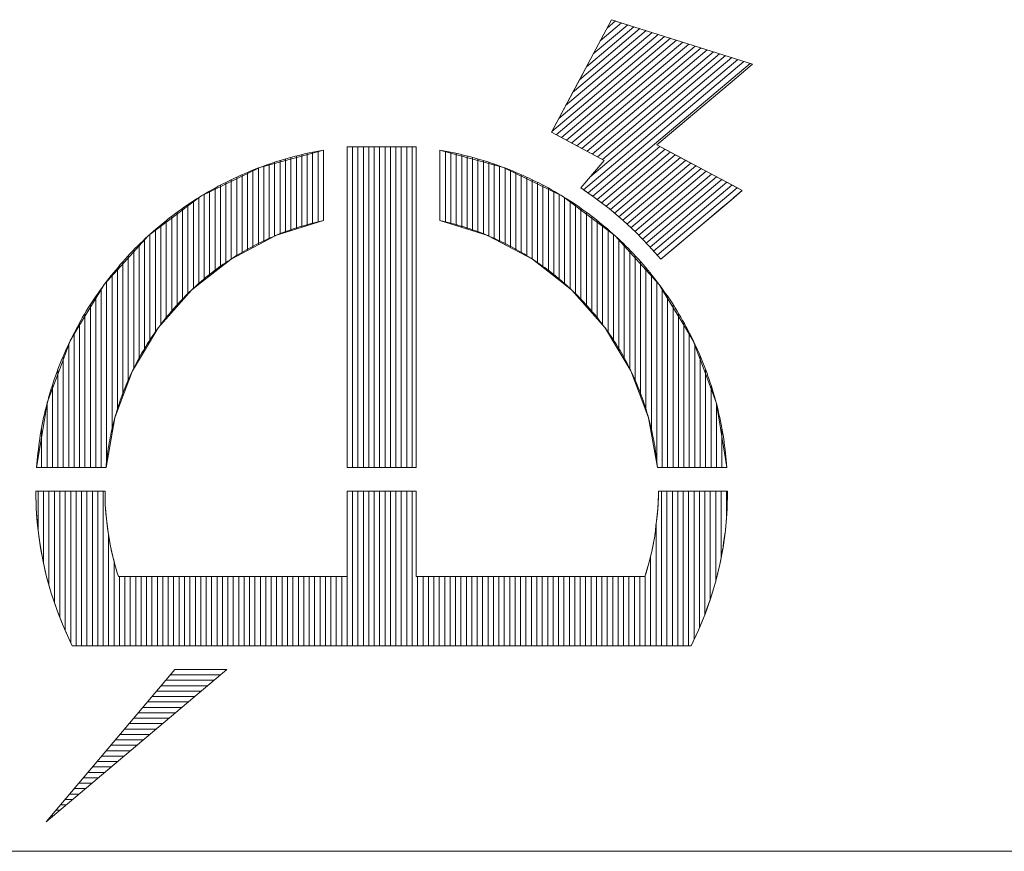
# Model space of a CAD drawing. Header units: millimetres. Extents: x -46 to 5058, y -79 to 3597.
# Tile 7 of 13: x 3983 to 4092, y 60 to 152. Entities that reach past the tile are written whole.
import ezdxf

# ---------------------------------------------------------------- set-up
doc = ezdxf.new("R2010")
doc.units = ezdxf.units.MM
doc.layers.get('0').update_dxf_attribs({"color": 157, "lineweight": 0})
doc.layers.add('1', color=72, linetype='Continuous', lineweight=0)
doc.layers.add('2', color=176, linetype='Continuous', lineweight=0)

# ---------------------------------------------------------------- blocks, each defined once
blk = doc.blocks.new('TITLE_BLOCK', base_point=(4980, 60))
at = {"color": 176, "linetype": 'Continuous', "lineweight": 0, "true_color": 0x000080}
for p, q in [((4050, 151.52), (4046.19, 148.3)), ((4049.32, 151.73), (4046.95, 149.73)), ((4048.65, 151.95), (4047.71, 151.16)), ((4053.38, 150.45), (4042.36, 141.15)), ((4052.71, 150.66), (4043.13, 142.58)), ((4052.03, 150.88), (4043.89, 144.01)), ((4051.35, 151.09), (4044.66, 145.44)), ((4045.42, 146.87), (4050.68, 151.3)), ((4054.06, 150.24), (4041.6, 139.72)), ((4054.74, 150.02), (4042.09, 139.34)), ((4042.66, 139.04), (4055.41, 149.81)), ((4056.09, 149.59), (4043.23, 138.74)), ((4056.77, 149.38), (4043.8, 138.43)), ((4057.45, 149.17), (4044.36, 138.13)), ((4058.12, 148.95), (4044.93, 137.82)), ((4058.8, 148.74), (4045.5, 137.52)), ((4059.48, 148.52), (4046.07, 137.21)), ((4060.15, 148.31), (4046.64, 136.91)), ((4062.18, 147.67), (4045.1, 133.25)), ((4062.86, 147.46), (4045.61, 132.9)), ((4061.51, 147.88), (4045.81, 134.64)), ((4063.54, 147.24), (4046.13, 132.55)), ((4060.83, 148.1), (4047.21, 136.6)), ((4015.12, 129.46), (4015.12, 137.41)), ((4015.72, 129.65), (4015.72, 137.52)), ((4019.54, 102.51), (4019.54, 137.99)), ((4020.14, 102.51), (4020.14, 137.99)), ((4020.74, 102.51), (4020.74, 137.99)), ((4021.34, 102.51), (4021.34, 137.99)), ((4021.94, 102.51), (4021.94, 137.99)), ((4022.54, 102.51), (4022.54, 137.99)), ((4023.14, 102.51), (4023.14, 137.99)), ((4023.74, 102.51), (4023.74, 137.99)), ((4024.34, 102.51), (4024.34, 137.99)), ((4024.94, 102.51), (4024.94, 137.99)), ((4025.54, 102.51), (4025.54, 137.99)), ((4026.14, 102.51), (4026.14, 137.99)), ((4029.82, 129.65), (4029.82, 137.52)), ((4030.42, 129.46), (4030.42, 137.41)), ((4046.62, 132.18), (4053.56, 138.04)), ((4047.11, 131.81), (4054.13, 137.73)), ((4047.6, 131.44), (4054.7, 137.43)), ((4010.92, 128.13), (4010.92, 136.3)), ((4011.52, 128.33), (4011.52, 136.49)), ((4012.12, 128.52), (4012.12, 136.67)), ((4012.72, 128.71), (4012.72, 136.84)), ((4013.32, 128.9), (4013.32, 136.99)), ((4013.92, 129.08), (4013.92, 137.14)), ((4014.52, 129.27), (4014.52, 137.28)), ((4031.02, 129.27), (4031.02, 137.28)), ((4031.62, 129.08), (4031.62, 137.14)), ((4032.22, 128.89), (4032.22, 136.99)), ((4032.82, 128.7), (4032.82, 136.84)), ((4033.42, 128.52), (4033.42, 136.67)), ((4034.02, 128.33), (4034.02, 136.49)), ((4034.62, 128.12), (4034.62, 136.3)), ((4048.08, 131.06), (4055.27, 137.12)), ((4048.55, 130.66), (4055.84, 136.82)), ((4049.01, 130.27), (4056.41, 136.51)), ((4007.92, 135.18), (4007.92, 126.55)), ((4008.52, 135.43), (4008.52, 126.86)), ((4009.12, 135.66), (4009.12, 127.18)), ((4009.72, 135.89), (4009.72, 127.49)), ((4010.32, 127.81), (4010.32, 136.1)), ((4035.22, 136.1), (4035.22, 127.8)), ((4035.82, 127.49), (4035.82, 135.89)), ((4036.42, 127.17), (4036.42, 135.66)), ((4037.02, 126.85), (4037.02, 135.43)), ((4037.62, 135.18), (4037.62, 126.54)), ((4049.47, 129.88), (4056.98, 136.21)), ((4049.92, 129.46), (4057.55, 135.91)), ((4058.12, 135.6), (4050.36, 129.05)), ((4058.69, 135.3), (4050.8, 128.64)), ((4005.52, 134.07), (4005.52, 125.13)), ((4006.12, 134.37), (4006.12, 125.6)), ((4006.72, 134.65), (4006.72, 125.91)), ((4007.32, 134.92), (4007.32, 126.23)), ((4038.22, 134.92), (4038.22, 126.22)), ((4038.82, 134.65), (4038.82, 125.9)), ((4039.42, 134.37), (4039.42, 125.59)), ((4040.02, 134.07), (4040.02, 125.12)), ((4059.26, 134.99), (4051.22, 128.21)), ((4059.83, 134.69), (4051.64, 127.78)), ((4060.4, 134.38), (4052.06, 127.35)), ((4060.97, 134.08), (4052.47, 126.91)), ((4003.72, 123.72), (4003.72, 133.1)), ((4004.32, 133.44), (4004.32, 124.19)), ((4004.92, 133.76), (4004.92, 124.66)), ((4040.62, 133.76), (4040.62, 124.65)), ((4041.22, 133.44), (4041.22, 124.18)), ((4041.82, 123.7), (4041.82, 133.11)), ((4061.53, 133.77), (4052.86, 126.46)), ((4062.1, 133.47), (4053.26, 126.01)), ((4001.92, 132.01), (4001.92, 122.3)), ((4002.52, 132.39), (4002.52, 122.77)), ((4003.12, 123.24), (4003.12, 132.75)), ((4042.42, 123.23), (4042.42, 132.75)), ((4043.02, 122.76), (4043.02, 132.39)), ((4043.62, 122.29), (4043.62, 132.01)), ((4000.72, 131.19), (4000.72, 121.01)), ((4001.32, 131.61), (4001.32, 121.69)), ((4044.22, 121.67), (4044.22, 131.61)), ((4044.82, 120.99), (4044.82, 131.19)), ((3998.92, 129.84), (3998.92, 118.96)), ((3999.52, 130.31), (3999.52, 119.65)), ((4000.12, 130.76), (4000.12, 120.33)), ((4045.42, 120.31), (4045.42, 130.76)), ((4046.02, 119.63), (4046.02, 130.31)), ((4046.62, 118.95), (4046.62, 129.85)), ((3997.72, 128.85), (3997.72, 117.43)), ((3998.32, 129.36), (3998.32, 118.28)), ((4047.22, 129.36), (4047.22, 118.27)), ((4047.82, 117.41), (4047.82, 128.85)), ((3996.52, 115.43), (3996.52, 127.76)), ((3997.12, 116.43), (3997.12, 128.32)), ((4048.42, 116.41), (4048.42, 128.32)), ((4049.02, 115.41), (4049.02, 127.77)), ((3995.32, 113.43), (3995.32, 126.59)), ((3995.92, 114.43), (3995.92, 127.19)), ((4049.62, 114.41), (4049.62, 127.19)), ((4050.22, 113.41), (4050.22, 126.58)), ((3994.72, 111.97), (3994.72, 125.95)), ((4050.82, 111.95), (4050.82, 125.96)), ((3993.52, 108.77), (3993.52, 124.6)), ((3994.12, 110.37), (3994.12, 125.29)), ((4051.42, 110.35), (4051.42, 125.3)), ((4052.02, 108.75), (4052.02, 124.6)), ((3992.92, 106.27), (3992.92, 123.87)), ((4052.62, 106.25), (4052.62, 123.87)), ((3991.72, 102.51), (3991.72, 122.29)), ((3992.32, 123.11), (3992.32, 102.9)), ((4053.22, 123.1), (4053.22, 102.9)), ((4053.82, 102.51), (4053.82, 122.3)), ((3991.12, 102.51), (3991.12, 121.44)), ((4054.42, 102.51), (4054.42, 121.44)), ((3990.52, 102.51), (3990.52, 120.5)), ((4055.02, 102.51), (4055.02, 120.54)), ((3989.92, 102.51), (3989.92, 119.56)), ((4055.62, 102.51), (4055.62, 119.56)), ((3989.32, 102.51), (3989.32, 118.52)), ((4056.22, 102.51), (4056.22, 118.53)), ((3988.72, 102.51), (3988.72, 117.4)), ((4056.82, 102.51), (4056.82, 117.41)), ((3988.12, 102.51), (3988.12, 116.18)), ((4057.42, 102.51), (4057.42, 116.19)), ((3987.52, 102.51), (3987.52, 114.84)), ((4058.02, 102.51), (4058.02, 114.85)), ((3986.92, 102.51), (3986.92, 113.34)), ((4058.62, 102.51), (4058.62, 113.35)), ((3986.32, 111.62), (3986.32, 102.51)), ((4059.22, 111.49), (4059.22, 102.51)), ((3985.72, 102.51), (3985.72, 109.57)), ((4059.82, 102.51), (4059.82, 109.58)), ((3985.12, 106.86), (3985.12, 102.51)), ((4060.42, 102.51), (4060.42, 106.86)), ((3984.74, 95.51), (3984.74, 99.89)), ((3985.34, 91.85), (3985.34, 99.89)), ((3985.94, 89.46), (3985.94, 99.89)), ((3986.54, 87.53), (3986.54, 99.89)), ((3987.14, 85.89), (3987.14, 99.89)), ((3987.74, 99.89), (3987.74, 84.49)), ((3988.34, 99.89), (3988.34, 83.13)), ((3988.94, 82.76), (3988.94, 99.89)), ((3989.54, 99.89), (3989.54, 82.76)), ((3990.14, 99.89), (3990.14, 82.76)), ((3990.74, 99.89), (3990.74, 82.76)), ((3991.34, 99.89), (3991.34, 82.76)), ((3991.94, 99.89), (3991.94, 82.76)), ((4019.54, 82.76), (4019.54, 99.89)), ((4020.14, 82.76), (4020.14, 99.89)), ((4020.74, 82.76), (4020.74, 99.89)), ((4021.34, 82.76), (4021.34, 99.89)), ((4021.94, 82.76), (4021.94, 99.89)), ((4022.54, 82.76), (4022.54, 99.89)), ((4023.14, 82.76), (4023.14, 99.89)), ((4023.74, 82.76), (4023.74, 99.89)), ((4024.34, 82.76), (4024.34, 99.89)), ((4024.94, 82.76), (4024.94, 99.89)), ((4025.54, 99.89), (4025.54, 82.76)), ((4026.14, 99.89), (4026.14, 82.76)), ((4053.74, 99.89), (4053.74, 82.76)), ((4054.34, 99.89), (4054.34, 82.76)), ((4054.94, 82.76), (4054.94, 99.89)), ((4055.54, 99.89), (4055.54, 82.76)), ((4056.14, 99.89), (4056.14, 82.76)), ((4056.74, 99.89), (4056.74, 82.76)), ((4057.34, 99.89), (4057.34, 83.44)), ((4057.94, 99.89), (4057.94, 84.75)), ((4058.54, 99.89), (4058.54, 86.21)), ((4059.14, 99.89), (4059.14, 87.91)), ((4059.74, 99.89), (4059.74, 89.91)), ((4060.34, 99.89), (4060.34, 92.53)), ((4060.94, 96.91), (4060.94, 99.89)), ((4053.14, 96.14), (4053.14, 82.76)), ((3992.54, 94.98), (3992.54, 82.76)), ((3993.14, 92.13), (3993.14, 82.76)), ((4052.54, 92.64), (4052.54, 82.76)), ((3993.74, 90.43), (3993.74, 82.76)), ((3994.34, 90.43), (3994.34, 82.76)), ((3994.94, 82.76), (3994.94, 90.43)), ((3995.54, 90.43), (3995.54, 82.76)), ((3996.14, 90.43), (3996.14, 82.76)), ((3996.74, 90.43), (3996.74, 82.76)), ((3997.34, 90.43), (3997.34, 82.76)), ((3997.94, 90.43), (3997.94, 82.76)), ((3998.54, 90.43), (3998.54, 82.76)), ((3999.14, 90.43), (3999.14, 82.76)), ((3999.74, 90.43), (3999.74, 82.76)), ((4000.34, 90.43), (4000.34, 82.76)), ((4000.94, 82.76), (4000.94, 90.43)), ((4001.54, 90.43), (4001.54, 82.76)), ((4002.14, 90.43), (4002.14, 82.76)), ((4002.74, 90.43), (4002.74, 82.76)), ((4003.34, 90.43), (4003.34, 82.76)), ((4003.94, 90.43), (4003.94, 82.76)), ((4004.54, 90.43), (4004.54, 82.76)), ((4005.14, 90.43), (4005.14, 82.76)), ((4005.74, 90.43), (4005.74, 82.76)), ((4006.34, 90.43), (4006.34, 82.76)), ((4006.94, 82.76), (4006.94, 90.43)), ((4007.54, 90.43), (4007.54, 82.76)), ((4008.14, 90.43), (4008.14, 82.76)), ((4008.74, 90.43), (4008.74, 82.76)), ((4009.34, 90.43), (4009.34, 82.76)), ((4009.94, 90.43), (4009.94, 82.76)), ((4010.54, 90.43), (4010.54, 82.76)), ((4011.14, 90.43), (4011.14, 82.76)), ((4011.74, 90.43), (4011.74, 82.76)), ((4012.34, 90.43), (4012.34, 82.76)), ((4012.94, 82.76), (4012.94, 90.43)), ((4013.54, 90.43), (4013.54, 82.76)), ((4014.14, 90.43), (4014.14, 82.76)), ((4014.74, 90.43), (4014.74, 82.76)), ((4015.34, 90.43), (4015.34, 82.76)), ((4015.94, 90.43), (4015.94, 82.76)), ((4016.54, 90.43), (4016.54, 82.76)), ((4017.14, 90.43), (4017.14, 82.76)), ((4017.74, 90.43), (4017.74, 82.76)), ((4018.34, 90.43), (4018.34, 82.76)), ((4018.94, 82.76), (4018.94, 90.43)), ((4026.74, 90.43), (4026.74, 82.76)), ((4027.34, 90.43), (4027.34, 82.76)), ((4027.94, 90.43), (4027.94, 82.76)), ((4028.54, 90.43), (4028.54, 82.76)), ((4029.14, 90.43), (4029.14, 82.76)), ((4029.74, 90.43), (4029.74, 82.76)), ((4030.34, 82.76), (4030.34, 90.43)), ((4030.94, 82.76), (4030.94, 90.43)), ((4031.54, 90.43), (4031.54, 82.76)), ((4032.14, 90.43), (4032.14, 82.76)), ((4032.74, 90.43), (4032.74, 82.76)), ((4033.34, 90.43), (4033.34, 82.76)), ((4033.94, 90.43), (4033.94, 82.76)), ((4034.54, 90.43), (4034.54, 82.76)), ((4035.14, 90.43), (4035.14, 82.76)), ((4035.74, 90.43), (4035.74, 82.76)), ((4036.34, 90.43), (4036.34, 82.76)), ((4036.94, 82.76), (4036.94, 90.43)), ((4037.54, 90.43), (4037.54, 82.76)), ((4038.14, 90.43), (4038.14, 82.76)), ((4038.74, 90.43), (4038.74, 82.76)), ((4039.34, 90.43), (4039.34, 82.76)), ((4039.94, 90.43), (4039.94, 82.76)), ((4040.54, 90.43), (4040.54, 82.76)), ((4041.14, 90.43), (4041.14, 82.76)), ((4041.74, 90.43), (4041.74, 82.76)), ((4042.34, 90.43), (4042.34, 82.76)), ((4042.94, 82.76), (4042.94, 90.43)), ((4043.54, 90.43), (4043.54, 82.76)), ((4044.14, 90.43), (4044.14, 82.76)), ((4044.74, 90.43), (4044.74, 82.76)), ((4045.34, 90.43), (4045.34, 82.76)), ((4045.94, 90.43), (4045.94, 82.76)), ((4046.54, 90.43), (4046.54, 82.76)), ((4047.14, 90.43), (4047.14, 82.76)), ((4047.74, 90.43), (4047.74, 82.76)), ((4048.34, 90.43), (4048.34, 82.76)), ((4048.94, 82.76), (4048.94, 90.43)), ((4049.54, 90.43), (4049.54, 82.76)), ((4050.14, 90.43), (4050.14, 82.76)), ((4050.74, 90.43), (4050.74, 82.76)), ((4051.34, 90.43), (4051.34, 82.76)), ((4051.94, 90.43), (4051.94, 82.76)), ((4004.21, 78.94), (3998.85, 78.94)), ((4004.92, 79.54), (3999.35, 79.54)), ((4002.79, 77.74), (3997.84, 77.74)), ((4003.5, 78.34), (3998.34, 78.34)), ((4001.37, 76.54), (3996.83, 76.54)), ((4002.08, 77.14), (3997.33, 77.14)), ((3999.95, 75.34), (3995.81, 75.34)), ((4000.66, 75.94), (3996.32, 75.94)), ((3998.52, 74.14), (3994.8, 74.14)), ((3999.24, 74.74), (3995.31, 74.74)), ((3994.3, 73.54), (3997.81, 73.54)), ((3993.28, 72.34), (3996.39, 72.34)), ((3993.79, 72.94), (3997.1, 72.94)), ((3992.27, 71.14), (3994.97, 71.14)), ((3992.78, 71.74), (3995.68, 71.74)), ((3991.26, 69.94), (3993.55, 69.94)), ((3991.77, 70.54), (3994.26, 70.54)), ((3990.25, 68.74), (3992.13, 68.74)), ((3990.75, 69.34), (3992.84, 69.34)), ((3991.41, 68.14), (3989.74, 68.14)), ((3988.73, 66.94), (3989.99, 66.94)), ((3989.24, 67.54), (3990.7, 67.54)), ((3987.72, 65.74), (3988.57, 65.74)), ((3988.22, 66.34), (3989.28, 66.34)), ((3986.71, 64.54), (3987.15, 64.54)), ((3987.21, 65.14), (3987.86, 65.14)), ((3985.69, 63.34), (3985.73, 63.34)), ((3986.2, 63.94), (3986.44, 63.94))]:
    blk.add_line(p, q, dxfattribs=at)
at = {"layer": '1', "color": 176, "linetype": 'Continuous', "lineweight": 0, "true_color": 0x000080}
blk.add_line((4980, 60), (3930, 60), dxfattribs=at)
at = {"layer": '2', "color": 152, "linetype": 'Continuous', "lineweight": 0, "true_color": 0x2d63db}
for p, q in [((4048.21, 152.08), (4041.55, 139.63)), ((4041.55, 139.63), (4048.21, 152.08)), ((4048.21, 152.08), (4045.58, 147.16)), ((4048.21, 152.08), (4063.8, 147.16)), ((4063.8, 147.16), (4048.21, 152.08)), ((4045.58, 147.16), (4044.46, 145.07)), ((4063.8, 147.16), (4061.33, 145.07)), ((4063.8, 147.16), (4061.33, 145.07)), ((4044.46, 145.07), (4041.55, 139.63)), ((4053.21, 138.22), (4061.33, 145.07)), ((4053.21, 138.22), (4061.33, 145.07)), ((4061.33, 145.07), (4054.88, 139.63)), ((4041.55, 139.63), (4047.39, 136.51)), ((4041.55, 139.63), (4047.39, 136.51)), ((4041.55, 139.63), (4044.18, 138.22)), ((4054.88, 139.63), (4053.21, 138.22)), ((4016.32, 137.63), (4009.29, 135.73)), ((4014.75, 137.33), (4014.36, 137.25)), ((4015.14, 137.41), (4014.75, 137.33)), ((4015.54, 137.49), (4015.14, 137.41)), ((4015.93, 137.56), (4015.54, 137.49)), ((4016.32, 137.63), (4015.93, 137.56)), ((4016.32, 129.83), (4016.32, 137.63)), ((4016.32, 137.63), (4016.32, 129.83)), ((4016.32, 135.73), (4016.32, 137.63)), ((4018.94, 102.51), (4018.94, 137.99)), ((4018.94, 137.99), (4026.6, 137.99)), ((4018.94, 137.99), (4026.6, 137.99)), ((4018.94, 137.99), (4018.94, 102.51)), ((4026.6, 137.99), (4026.6, 102.51)), ((4026.6, 137.99), (4026.6, 102.51)), ((4029.22, 137.63), (4029.22, 129.83)), ((4029.22, 137.63), (4029.22, 129.83)), ((4029.61, 137.56), (4029.22, 137.63)), ((4029.22, 137.63), (4029.22, 135.73)), ((4036.25, 135.73), (4029.22, 137.63)), ((4030.01, 137.49), (4029.61, 137.56)), ((4030.4, 137.41), (4030.01, 137.49)), ((4030.79, 137.33), (4030.4, 137.41)), ((4031.18, 137.25), (4030.79, 137.33)), ((4044.18, 138.22), (4047.39, 136.51)), ((4062.67, 133.17), (4053.21, 138.22)), ((4053.21, 138.22), (4056.42, 136.51)), ((4010.9, 136.29), (4010.53, 136.17)), ((4011.28, 136.42), (4010.9, 136.29)), ((4011.67, 136.53), (4011.28, 136.42)), ((4012.04, 136.65), (4011.67, 136.53)), ((4012.43, 136.76), (4012.04, 136.65)), ((4012.81, 136.86), (4012.43, 136.76)), ((4013.2, 136.96), (4012.81, 136.86)), ((4013.59, 137.06), (4013.2, 136.96)), ((4013.98, 137.16), (4013.59, 137.06)), ((4014.36, 137.25), (4013.98, 137.16)), ((4031.57, 137.16), (4031.18, 137.25)), ((4031.95, 137.06), (4031.57, 137.16)), ((4032.34, 136.96), (4031.95, 137.06)), ((4032.73, 136.86), (4032.34, 136.96)), ((4033.11, 136.76), (4032.73, 136.86)), ((4033.49, 136.65), (4033.11, 136.76)), ((4033.88, 136.53), (4033.49, 136.65)), ((4034.26, 136.42), (4033.88, 136.53)), ((4034.64, 136.29), (4034.26, 136.42)), ((4035.02, 136.17), (4034.64, 136.29)), ((4047.39, 136.51), (4044.81, 133.45)), ((4044.81, 133.45), (4047.39, 136.51)), ((4047.39, 136.51), (4044.81, 133.45)), ((4056.42, 136.51), (4062.14, 133.45)), ((4009.29, 135.73), (4002.75, 132.53)), ((4007.92, 135.18), (4007.55, 135.02)), ((4008.28, 135.33), (4007.92, 135.18)), ((4008.65, 135.48), (4008.28, 135.33)), ((4009.03, 135.63), (4008.65, 135.48)), ((4009.4, 135.77), (4009.03, 135.63)), ((4009.77, 135.91), (4009.4, 135.77)), ((4010.15, 136.04), (4009.77, 135.91)), ((4010.53, 136.17), (4010.15, 136.04)), ((4016.32, 135.73), (4016.32, 132.53)), ((4029.22, 135.73), (4029.22, 132.53)), ((4035.39, 136.04), (4035.02, 136.17)), ((4035.77, 135.91), (4035.39, 136.04)), ((4036.15, 135.77), (4035.77, 135.91)), ((4036.52, 135.63), (4036.15, 135.77)), ((4036.25, 135.73), (4042.79, 132.53)), ((4036.89, 135.48), (4036.52, 135.63)), ((4037.26, 135.33), (4036.89, 135.48)), ((4037.63, 135.18), (4037.26, 135.33)), ((4037.99, 135.02), (4037.63, 135.18)), ((4005.74, 134.18), (4005.38, 134)), ((4006.1, 134.36), (4005.74, 134.18)), ((4006.46, 134.53), (4006.1, 134.36)), ((4006.82, 134.7), (4006.46, 134.53)), ((4007.18, 134.86), (4006.82, 134.7)), ((4007.55, 135.02), (4007.18, 134.86)), ((4038.36, 134.86), (4037.99, 135.02)), ((4038.72, 134.7), (4038.36, 134.86)), ((4039.09, 134.53), (4038.72, 134.7)), ((4039.44, 134.36), (4039.09, 134.53)), ((4039.8, 134.18), (4039.44, 134.36)), ((4040.16, 134.01), (4039.8, 134.18)), ((4003.63, 133.05), (4003.28, 132.85)), ((4003.98, 133.25), (4003.63, 133.05)), ((4004.33, 133.44), (4003.98, 133.25)), ((4004.68, 133.64), (4004.33, 133.44)), ((4005.03, 133.82), (4004.68, 133.64)), ((4005.38, 134), (4005.03, 133.82)), ((4040.51, 133.82), (4040.16, 134.01)), ((4040.86, 133.64), (4040.51, 133.82)), ((4041.22, 133.45), (4040.86, 133.64)), ((4041.56, 133.25), (4041.22, 133.45)), ((4041.91, 133.05), (4041.56, 133.25)), ((4042.25, 132.85), (4041.91, 133.05)), ((4044.81, 133.45), (4046.34, 132.4)), ((4044.81, 133.45), (4045.23, 133.17)), ((4045.23, 133.17), (4046.34, 132.4)), ((4061.33, 132.03), (4062.67, 133.17)), ((4061.47, 132.15), (4062.67, 133.17)), ((4062.67, 133.17), (4061.76, 132.4)), ((4062.14, 133.45), (4062.67, 133.17)), ((4002.75, 132.53), (3999.17, 129.83)), ((4001.93, 132.01), (4001.6, 131.79)), ((4002.26, 132.23), (4001.93, 132.01)), ((4002.61, 132.44), (4002.26, 132.23)), ((4002.94, 132.65), (4002.61, 132.44)), ((4003.28, 132.85), (4002.94, 132.65)), ((4016.32, 132.53), (4016.32, 129.83)), ((4029.22, 132.53), (4029.22, 129.83)), ((4042.6, 132.65), (4042.25, 132.85)), ((4042.94, 132.44), (4042.6, 132.65)), ((4042.79, 132.53), (4046.37, 129.83)), ((4043.27, 132.23), (4042.94, 132.44)), ((4043.61, 132.01), (4043.27, 132.23)), ((4043.95, 131.79), (4043.61, 132.01)), ((4046.34, 132.4), (4047.94, 131.18)), ((4046.34, 132.4), (4046.66, 132.15)), ((4046.66, 132.15), (4047.94, 131.18)), ((4053.65, 125.55), (4061.47, 132.15)), ((4053.65, 125.55), (4061.33, 132.03)), ((4061.47, 132.15), (4060.32, 131.18)), ((4061.76, 132.4), (4061.47, 132.15)), ((4000.28, 130.88), (3999.97, 130.65)), ((4000.61, 131.12), (4000.28, 130.88)), ((4000.94, 131.35), (4000.61, 131.12)), ((4001.27, 131.57), (4000.94, 131.35)), ((4001.6, 131.79), (4001.27, 131.57)), ((4044.28, 131.57), (4043.95, 131.79)), ((4044.61, 131.35), (4044.28, 131.57)), ((4044.93, 131.12), (4044.61, 131.35)), ((4045.25, 130.88), (4044.93, 131.12)), ((4045.58, 130.65), (4045.25, 130.88)), ((4047.94, 131.18), (4049.47, 129.88)), ((4047.94, 131.18), (4049.47, 129.88)), ((4060.32, 131.18), (4058.78, 129.88)), ((3999.17, 129.83), (3996.96, 128.17)), ((3999.02, 129.92), (3998.71, 129.67)), ((3999.33, 130.17), (3999.02, 129.92)), ((3999.65, 130.41), (3999.33, 130.17)), ((3999.97, 130.65), (3999.65, 130.41)), ((4016.32, 129.83), (4011.01, 128.17)), ((4015.72, 129.7), (4015.43, 129.63)), ((4016.02, 129.77), (4015.72, 129.7)), ((4016.32, 129.83), (4016.02, 129.77)), ((4029.52, 129.77), (4029.22, 129.83)), ((4029.22, 129.83), (4034.53, 128.17)), ((4029.82, 129.7), (4029.52, 129.77)), ((4030.11, 129.63), (4029.82, 129.7)), ((4045.9, 130.41), (4045.58, 130.65)), ((4046.21, 130.17), (4045.9, 130.41)), ((4046.53, 129.92), (4046.21, 130.17)), ((4046.37, 129.83), (4048.58, 128.17)), ((4046.84, 129.67), (4046.53, 129.92)), ((4049.47, 129.88), (4050.94, 128.51)), ((4049.47, 129.88), (4050.94, 128.51)), ((4058.78, 129.88), (4057.16, 128.51)), ((3997.48, 128.64), (3997.19, 128.38)), ((3997.79, 128.91), (3997.48, 128.64)), ((3998.09, 129.16), (3997.79, 128.91)), ((3998.39, 129.42), (3998.09, 129.16)), ((3998.71, 129.67), (3998.39, 129.42)), ((4012.22, 128.65), (4011.94, 128.54)), ((4012.51, 128.75), (4012.22, 128.65)), ((4012.8, 128.85), (4012.51, 128.75)), ((4013.09, 128.95), (4012.8, 128.85)), ((4013.38, 129.05), (4013.09, 128.95)), ((4013.67, 129.14), (4013.38, 129.05)), ((4013.96, 129.23), (4013.67, 129.14)), ((4014.25, 129.31), (4013.96, 129.23)), ((4014.55, 129.4), (4014.25, 129.31)), ((4014.84, 129.48), (4014.55, 129.4)), ((4015.13, 129.55), (4014.84, 129.48)), ((4015.43, 129.63), (4015.13, 129.55)), ((4030.4, 129.55), (4030.11, 129.63)), ((4030.7, 129.47), (4030.4, 129.55)), ((4031, 129.39), (4030.7, 129.47)), ((4031.29, 129.31), (4031, 129.39)), ((4031.58, 129.22), (4031.29, 129.31)), ((4031.87, 129.13), (4031.58, 129.22)), ((4032.16, 129.04), (4031.87, 129.13)), ((4032.45, 128.95), (4032.16, 129.04)), ((4032.74, 128.85), (4032.45, 128.95)), ((4033.03, 128.75), (4032.74, 128.85)), ((4033.31, 128.65), (4033.03, 128.75)), ((4033.6, 128.54), (4033.31, 128.65)), ((4047.14, 129.42), (4046.84, 129.67)), ((4047.45, 129.16), (4047.14, 129.42)), ((4047.76, 128.91), (4047.45, 129.16)), ((4048.06, 128.64), (4047.76, 128.91)), ((4048.36, 128.38), (4048.06, 128.64)), ((3996.93, 128.15), (3994.61, 125.58)), ((3996.31, 127.57), (3996.02, 127.29)), ((3996.6, 127.84), (3996.31, 127.57)), ((3996.89, 128.11), (3996.6, 127.84)), ((3997.19, 128.38), (3996.89, 128.11)), ((3996.96, 128.17), (3996.93, 128.15)), ((4010.96, 128.15), (4006.09, 125.58)), ((4009.7, 127.59), (4009.42, 127.46)), ((4009.97, 127.72), (4009.7, 127.59)), ((4010.25, 127.85), (4009.97, 127.72)), ((4010.53, 127.97), (4010.25, 127.85)), ((4010.81, 128.09), (4010.53, 127.97)), ((4011.09, 128.21), (4010.81, 128.09)), ((4011.01, 128.17), (4010.96, 128.15)), ((4011.37, 128.32), (4011.09, 128.21)), ((4011.65, 128.43), (4011.37, 128.32)), ((4011.94, 128.54), (4011.65, 128.43)), ((4033.88, 128.43), (4033.6, 128.54)), ((4034.17, 128.32), (4033.88, 128.43)), ((4034.45, 128.2), (4034.17, 128.32)), ((4034.73, 128.08), (4034.45, 128.2)), ((4034.53, 128.17), (4034.57, 128.15)), ((4034.57, 128.15), (4039.45, 125.57)), ((4035.01, 127.96), (4034.73, 128.08)), ((4035.29, 127.84), (4035.01, 127.96)), ((4035.56, 127.71), (4035.29, 127.84)), ((4035.84, 127.59), (4035.56, 127.71)), ((4036.12, 127.45), (4035.84, 127.59)), ((4048.65, 128.11), (4048.36, 128.38)), ((4048.58, 128.17), (4048.61, 128.15)), ((4048.61, 128.15), (4050.94, 125.57)), ((4048.94, 127.84), (4048.65, 128.11)), ((4049.23, 127.57), (4048.94, 127.84)), ((4049.52, 127.29), (4049.23, 127.57)), ((4050.94, 128.51), (4052.33, 127.06)), ((4050.94, 128.51), (4052.33, 127.06)), ((4057.16, 128.51), (4055.44, 127.06)), ((3995.18, 126.44), (3994.9, 126.15)), ((3995.45, 126.73), (3995.18, 126.44)), ((3995.74, 127.01), (3995.45, 126.73)), ((3996.02, 127.29), (3995.74, 127.01)), ((4007.54, 126.46), (4007.27, 126.31)), ((4007.8, 126.61), (4007.54, 126.46)), ((4008.07, 126.76), (4007.8, 126.61)), ((4008.34, 126.91), (4008.07, 126.76)), ((4008.61, 127.05), (4008.34, 126.91)), ((4008.88, 127.19), (4008.61, 127.05)), ((4009.15, 127.33), (4008.88, 127.19)), ((4009.42, 127.46), (4009.15, 127.33)), ((4036.39, 127.32), (4036.12, 127.45)), ((4036.66, 127.18), (4036.39, 127.32)), ((4036.93, 127.04), (4036.66, 127.18)), ((4037.2, 126.9), (4036.93, 127.04)), ((4037.47, 126.76), (4037.2, 126.9)), ((4037.74, 126.61), (4037.47, 126.76)), ((4038, 126.46), (4037.74, 126.61)), ((4038.26, 126.31), (4038, 126.46)), ((4049.8, 127.01), (4049.52, 127.29)), ((4050.08, 126.73), (4049.8, 127.01)), ((4050.36, 126.44), (4050.08, 126.73)), ((4050.64, 126.15), (4050.36, 126.44)), ((4052.33, 127.06), (4053.65, 125.55)), ((4053.65, 125.55), (4052.33, 127.06)), ((4055.44, 127.06), (4053.65, 125.55)), ((3994.61, 125.58), (3992.05, 122.75)), ((3994.36, 125.56), (3994.1, 125.27)), ((3994.63, 125.86), (3994.36, 125.56)), ((3994.9, 126.15), (3994.63, 125.86)), ((4006.09, 125.58), (4002.49, 122.75)), ((4005.73, 125.34), (4005.47, 125.17)), ((4005.98, 125.51), (4005.73, 125.34)), ((4006.24, 125.67), (4005.98, 125.51)), ((4006.49, 125.84), (4006.24, 125.67)), ((4006.75, 126), (4006.49, 125.84)), ((4007.01, 126.16), (4006.75, 126)), ((4007.27, 126.31), (4007.01, 126.16)), ((4038.53, 126.15), (4038.26, 126.31)), ((4038.79, 125.99), (4038.53, 126.15)), ((4039.04, 125.83), (4038.79, 125.99)), ((4039.3, 125.67), (4039.04, 125.83)), ((4039.56, 125.5), (4039.3, 125.67)), ((4039.45, 125.57), (4043.04, 122.75)), ((4039.81, 125.33), (4039.56, 125.5)), ((4050.91, 125.86), (4050.64, 126.15)), ((4051.18, 125.57), (4050.91, 125.86)), ((4050.94, 125.57), (4053.49, 122.75)), ((4051.45, 125.27), (4051.18, 125.57)), ((3993.32, 124.36), (3993.07, 124.05)), ((3993.58, 124.66), (3993.32, 124.36)), ((3993.83, 124.97), (3993.58, 124.66)), ((3994.1, 125.27), (3993.83, 124.97)), ((4004.24, 124.28), (4003.99, 124.09)), ((4004.48, 124.46), (4004.24, 124.28)), ((4004.72, 124.64), (4004.48, 124.46)), ((4004.97, 124.82), (4004.72, 124.64)), ((4005.22, 125), (4004.97, 124.82)), ((4005.47, 125.17), (4005.22, 125)), ((4040.06, 125.16), (4039.81, 125.33)), ((4040.32, 124.99), (4040.06, 125.16)), ((4040.56, 124.81), (4040.32, 124.99)), ((4040.81, 124.64), (4040.56, 124.81)), ((4041.05, 124.45), (4040.81, 124.64)), ((4041.3, 124.27), (4041.05, 124.45)), ((4041.54, 124.09), (4041.3, 124.27)), ((4051.7, 124.97), (4051.45, 125.27)), ((4051.97, 124.67), (4051.7, 124.97)), ((4052.23, 124.36), (4051.97, 124.67)), ((4052.48, 124.05), (4052.23, 124.36)), ((3992.57, 123.43), (3992.32, 123.11)), ((3992.81, 123.74), (3992.57, 123.43)), ((3993.07, 124.05), (3992.81, 123.74)), ((4003.04, 123.33), (4002.82, 123.13)), ((4003.28, 123.52), (4003.04, 123.33)), ((4003.52, 123.71), (4003.28, 123.52)), ((4003.75, 123.9), (4003.52, 123.71)), ((4003.99, 124.09), (4003.75, 123.9)), ((4041.78, 123.9), (4041.54, 124.09)), ((4042.02, 123.71), (4041.78, 123.9)), ((4042.25, 123.51), (4042.02, 123.71)), ((4042.49, 123.32), (4042.25, 123.51)), ((4042.72, 123.12), (4042.49, 123.32)), ((4052.72, 123.74), (4052.48, 124.05)), ((4052.98, 123.43), (4052.72, 123.74)), ((4053.22, 123.11), (4052.98, 123.43)), ((3991.68, 122.14), (3989.15, 117.96)), ((3991.61, 122.15), (3991.39, 121.82)), ((3991.85, 122.47), (3991.61, 122.15)), ((3992.05, 122.75), (3991.68, 122.14)), ((3992.08, 122.79), (3991.85, 122.47)), ((3992.32, 123.11), (3992.08, 122.79)), ((4001.72, 122.14), (3998.04, 117.96)), ((4001.68, 122.11), (4001.47, 121.9)), ((4001.9, 122.32), (4001.68, 122.11)), ((4002.49, 122.75), (4001.72, 122.14)), ((4002.13, 122.52), (4001.9, 122.32)), ((4002.35, 122.73), (4002.13, 122.52)), ((4002.58, 122.93), (4002.35, 122.73)), ((4002.82, 123.13), (4002.58, 122.93)), ((4042.95, 122.92), (4042.72, 123.12)), ((4043.18, 122.72), (4042.95, 122.92)), ((4043.04, 122.75), (4043.82, 122.13)), ((4043.41, 122.52), (4043.18, 122.72)), ((4043.63, 122.31), (4043.41, 122.52)), ((4043.85, 122.1), (4043.63, 122.31)), ((4043.82, 122.13), (4047.49, 117.96)), ((4044.07, 121.89), (4043.85, 122.1)), ((4053.46, 122.79), (4053.22, 123.11)), ((4053.7, 122.47), (4053.46, 122.79)), ((4053.49, 122.75), (4053.86, 122.13)), ((4053.93, 122.15), (4053.7, 122.47)), ((4053.86, 122.13), (4056.39, 117.96)), ((4054.16, 121.82), (4053.93, 122.15)), ((3990.94, 121.17), (3990.71, 120.83)), ((3991.16, 121.5), (3990.94, 121.17)), ((3991.39, 121.82), (3991.16, 121.5)), ((4000.61, 121.03), (4000.4, 120.81)), ((4000.82, 121.25), (4000.61, 121.03)), ((4001.03, 121.47), (4000.82, 121.25)), ((4001.24, 121.68), (4001.03, 121.47)), ((4001.47, 121.9), (4001.24, 121.68)), ((4044.29, 121.68), (4044.07, 121.89)), ((4044.5, 121.46), (4044.29, 121.68)), ((4044.71, 121.25), (4044.5, 121.46)), ((4044.93, 121.03), (4044.71, 121.25)), ((4045.14, 120.81), (4044.93, 121.03)), ((4054.39, 121.5), (4054.16, 121.82)), ((4054.61, 121.17), (4054.39, 121.5)), ((4054.83, 120.83), (4054.61, 121.17)), ((3990.28, 120.16), (3990.07, 119.82)), ((3990.5, 120.5), (3990.28, 120.16)), ((3990.71, 120.83), (3990.5, 120.5)), ((3999.58, 119.91), (3999.38, 119.67)), ((3999.78, 120.13), (3999.58, 119.91)), ((3999.98, 120.36), (3999.78, 120.13)), ((4000.19, 120.59), (3999.98, 120.36)), ((4000.4, 120.81), (4000.19, 120.59)), ((4045.34, 120.58), (4045.14, 120.81)), ((4045.55, 120.36), (4045.34, 120.58)), ((4045.75, 120.13), (4045.55, 120.36)), ((4045.95, 119.9), (4045.75, 120.13)), ((4046.15, 119.67), (4045.95, 119.9)), ((4055.05, 120.5), (4054.83, 120.83)), ((4055.26, 120.16), (4055.05, 120.5)), ((4055.47, 119.82), (4055.26, 120.16)), ((3989.66, 119.14), (3989.47, 118.79)), ((3989.87, 119.48), (3989.66, 119.14)), ((3990.07, 119.82), (3989.87, 119.48)), ((3998.8, 118.97), (3998.62, 118.73)), ((3998.99, 119.2), (3998.8, 118.97)), ((3999.19, 119.44), (3998.99, 119.2)), ((3999.38, 119.67), (3999.19, 119.44)), ((4046.35, 119.43), (4046.15, 119.67)), ((4046.54, 119.2), (4046.35, 119.43)), ((4046.73, 118.96), (4046.54, 119.2)), ((4046.92, 118.72), (4046.73, 118.96)), ((4055.67, 119.48), (4055.47, 119.82)), ((4055.87, 119.14), (4055.67, 119.48)), ((4056.07, 118.79), (4055.87, 119.14)), ((3989.15, 117.96), (3988.28, 116.52)), ((3988.9, 117.74), (3988.71, 117.39)), ((3989.08, 118.09), (3988.9, 117.74)), ((3989.27, 118.44), (3989.08, 118.09)), ((3989.47, 118.79), (3989.27, 118.44)), ((3998.04, 117.96), (3997.17, 116.52)), ((3997.88, 117.75), (3997.71, 117.5)), ((3998.06, 118), (3997.88, 117.75)), ((3998.24, 118.24), (3998.06, 118)), ((3998.43, 118.49), (3998.24, 118.24)), ((3998.62, 118.73), (3998.43, 118.49)), ((4047.1, 118.48), (4046.92, 118.72)), ((4047.29, 118.24), (4047.1, 118.48)), ((4047.47, 117.99), (4047.29, 118.24)), ((4047.65, 117.75), (4047.47, 117.99)), ((4047.49, 117.96), (4048.36, 116.52)), ((4047.82, 117.5), (4047.65, 117.75)), ((4056.27, 118.44), (4056.07, 118.79)), ((4056.46, 118.09), (4056.27, 118.44)), ((4056.39, 117.96), (4057.26, 116.52)), ((4056.65, 117.74), (4056.46, 118.09)), ((4056.83, 117.39), (4056.65, 117.74)), ((3988.35, 116.67), (3988.18, 116.31)), ((3988.53, 117.03), (3988.35, 116.67)), ((3988.71, 117.39), (3988.53, 117.03)), ((3997.19, 116.75), (3997.03, 116.49)), ((3997.36, 117), (3997.19, 116.75)), ((3997.54, 117.25), (3997.36, 117)), ((3997.71, 117.5), (3997.54, 117.25)), ((4048, 117.25), (4047.82, 117.5)), ((4048.17, 117), (4048, 117.25)), ((4048.34, 116.74), (4048.17, 117)), ((4048.51, 116.49), (4048.34, 116.74)), ((4057.01, 117.03), (4056.83, 117.39)), ((4057.19, 116.67), (4057.01, 117.03)), ((4057.36, 116.31), (4057.19, 116.67)), ((3988.28, 116.52), (3987.05, 113.19)), ((3987.85, 115.59), (3987.68, 115.23)), ((3988.01, 115.95), (3987.85, 115.59)), ((3988.18, 116.31), (3988.01, 115.95)), ((3997.17, 116.52), (3995.18, 113.19)), ((3996.55, 115.72), (3996.39, 115.46)), ((3996.7, 115.98), (3996.55, 115.72)), ((3996.86, 116.24), (3996.7, 115.98)), ((3997.03, 116.49), (3996.86, 116.24)), ((4048.36, 116.52), (4050.36, 113.19)), ((4048.67, 116.23), (4048.51, 116.49)), ((4048.83, 115.97), (4048.67, 116.23)), ((4048.99, 115.71), (4048.83, 115.97)), ((4049.15, 115.45), (4048.99, 115.71)), ((4057.26, 116.52), (4058.49, 113.19)), ((4057.53, 115.95), (4057.36, 116.31)), ((4057.7, 115.59), (4057.53, 115.95)), ((4057.86, 115.23), (4057.7, 115.59)), ((3987.37, 114.49), (3987.22, 114.12)), ((3987.53, 114.86), (3987.37, 114.49)), ((3987.68, 115.23), (3987.53, 114.86)), ((3995.93, 114.66), (3995.79, 114.39)), ((3996.08, 114.93), (3995.93, 114.66)), ((3996.23, 115.19), (3996.08, 114.93)), ((3996.39, 115.46), (3996.23, 115.19)), ((4049.3, 115.19), (4049.15, 115.45)), ((4049.45, 114.92), (4049.3, 115.19)), ((4049.6, 114.66), (4049.45, 114.92)), ((4049.74, 114.39), (4049.6, 114.66)), ((4058.02, 114.86), (4057.86, 115.23)), ((4058.17, 114.49), (4058.02, 114.86)), ((4058.32, 114.12), (4058.17, 114.49)), ((3986.93, 113.38), (3986.8, 113)), ((3987.08, 113.75), (3986.93, 113.38)), ((3987.22, 114.12), (3987.08, 113.75)), ((3995.37, 113.58), (3995.23, 113.31)), ((3995.51, 113.86), (3995.37, 113.58)), ((3995.65, 114.13), (3995.51, 113.86)), ((3995.79, 114.39), (3995.65, 114.13)), ((4049.89, 114.12), (4049.74, 114.39)), ((4050.03, 113.85), (4049.89, 114.12)), ((4050.17, 113.58), (4050.03, 113.85)), ((4050.3, 113.31), (4050.17, 113.58)), ((4058.47, 113.75), (4058.32, 114.12)), ((4058.61, 113.38), (4058.47, 113.75)), ((4058.75, 113), (4058.61, 113.38)), ((3987.05, 113.19), (3985.75, 109.69)), ((3986.66, 112.63), (3986.53, 112.25)), ((3986.8, 113), (3986.66, 112.63)), ((3995.18, 113.19), (3993.86, 109.69)), ((3994.85, 112.48), (3994.72, 112.2)), ((3994.97, 112.76), (3994.85, 112.48)), ((3995.1, 113.04), (3994.97, 112.76)), ((3995.23, 113.31), (3995.1, 113.04)), ((4050.43, 113.03), (4050.3, 113.31)), ((4050.36, 113.19), (4051.67, 109.69)), ((4050.56, 112.76), (4050.43, 113.03)), ((4050.69, 112.48), (4050.56, 112.76)), ((4050.81, 112.2), (4050.69, 112.48)), ((4058.49, 113.19), (4059.79, 109.69)), ((4058.88, 112.63), (4058.75, 113)), ((4059.01, 112.25), (4058.88, 112.63)), ((3986.28, 111.49), (3986.16, 111.11)), ((3986.4, 111.87), (3986.28, 111.49)), ((3986.53, 112.25), (3986.4, 111.87)), ((3994.37, 111.36), (3994.25, 111.08)), ((3994.48, 111.64), (3994.37, 111.36)), ((3994.6, 111.92), (3994.48, 111.64)), ((3994.72, 112.2), (3994.6, 111.92)), ((4050.94, 111.92), (4050.81, 112.2)), ((4051.05, 111.64), (4050.94, 111.92)), ((4051.17, 111.36), (4051.05, 111.64)), ((4051.28, 111.08), (4051.17, 111.36)), ((4059.14, 111.87), (4059.01, 112.25)), ((4059.26, 111.49), (4059.14, 111.87)), ((4059.38, 111.11), (4059.26, 111.49)), ((3985.93, 110.35), (3985.83, 109.96)), ((3986.05, 110.73), (3985.93, 110.35)), ((3986.16, 111.11), (3986.05, 110.73)), ((3993.93, 110.22), (3993.83, 109.94)), ((3994.04, 110.51), (3993.93, 110.22)), ((3994.15, 110.79), (3994.04, 110.51)), ((3994.25, 111.08), (3994.15, 110.79)), ((4051.39, 110.79), (4051.28, 111.08)), ((4051.5, 110.51), (4051.39, 110.79)), ((4051.6, 110.22), (4051.5, 110.51)), ((4051.7, 109.93), (4051.6, 110.22)), ((4059.5, 110.73), (4059.38, 111.11)), ((4059.61, 110.35), (4059.5, 110.73)), ((4059.71, 109.96), (4059.61, 110.35)), ((3985.75, 109.69), (3985.47, 107.98)), ((3985.63, 109.19), (3985.53, 108.81)), ((3985.72, 109.58), (3985.63, 109.19)), ((3985.83, 109.96), (3985.72, 109.58)), ((3993.86, 109.69), (3993.23, 107.98)), ((3993.55, 109.07), (3993.46, 108.78)), ((3993.64, 109.36), (3993.55, 109.07)), ((3993.73, 109.65), (3993.64, 109.36)), ((3993.83, 109.94), (3993.73, 109.65)), ((4051.67, 109.69), (4052.31, 107.98)), ((4051.8, 109.65), (4051.7, 109.93)), ((4051.9, 109.36), (4051.8, 109.65)), ((4051.99, 109.07), (4051.9, 109.36)), ((4052.08, 108.77), (4051.99, 109.07)), ((4059.82, 109.58), (4059.71, 109.96)), ((4059.79, 109.69), (4060.07, 107.98)), ((4059.92, 109.19), (4059.82, 109.58)), ((4060.01, 108.81), (4059.92, 109.19)), ((3985.47, 107.98), (3984.57, 102.51)), ((3985.35, 108.03), (3985.27, 107.64)), ((3985.44, 108.42), (3985.35, 108.03)), ((3985.53, 108.81), (3985.44, 108.42)), ((3993.23, 107.98), (3992.25, 102.51)), ((3993.28, 108.19), (3993.2, 107.9)), ((3993.37, 108.49), (3993.28, 108.19)), ((3993.46, 108.78), (3993.37, 108.49)), ((4052.17, 108.48), (4052.08, 108.77)), ((4052.25, 108.19), (4052.17, 108.48)), ((4052.33, 107.9), (4052.25, 108.19)), ((4052.31, 107.98), (4053.29, 102.51)), ((4060.1, 108.42), (4060.01, 108.81)), ((4060.07, 107.98), (4060.97, 102.51)), ((4060.19, 108.03), (4060.1, 108.42)), ((4060.27, 107.64), (4060.19, 108.03)), ((3985.12, 106.86), (3985.04, 106.46)), ((3985.19, 107.25), (3985.12, 106.86)), ((3985.27, 107.64), (3985.19, 107.25)), ((3992.98, 107.01), (3992.9, 106.72)), ((3993.05, 107.31), (3992.98, 107.01)), ((3993.13, 107.6), (3993.05, 107.31)), ((3993.2, 107.9), (3993.13, 107.6)), ((4052.41, 107.6), (4052.33, 107.9)), ((4052.49, 107.31), (4052.41, 107.6)), ((4052.56, 107.01), (4052.49, 107.31)), ((4052.63, 106.71), (4052.56, 107.01)), ((4060.35, 107.25), (4060.27, 107.64)), ((4060.42, 106.86), (4060.35, 107.25)), ((4060.49, 106.46), (4060.42, 106.86)), ((3984.98, 106.07), (3984.92, 105.68)), ((3985.04, 106.46), (3984.98, 106.07)), ((3992.72, 105.82), (3992.66, 105.52)), ((3992.78, 106.12), (3992.72, 105.82)), ((3992.84, 106.42), (3992.78, 106.12)), ((3992.9, 106.72), (3992.84, 106.42)), ((4052.69, 106.42), (4052.63, 106.71)), ((4052.76, 106.12), (4052.69, 106.42)), ((4052.82, 105.82), (4052.76, 106.12)), ((4052.88, 105.52), (4052.82, 105.82)), ((4060.56, 106.07), (4060.49, 106.46)), ((4060.63, 105.68), (4060.56, 106.07)), ((3984.8, 104.89), (3984.76, 104.49)), ((3984.86, 105.28), (3984.8, 104.89)), ((3984.92, 105.68), (3984.86, 105.28)), ((3992.55, 104.92), (3992.5, 104.62)), ((3992.6, 105.22), (3992.55, 104.92)), ((3992.66, 105.52), (3992.6, 105.22)), ((4052.93, 105.22), (4052.88, 105.52)), ((4052.99, 104.92), (4052.93, 105.22)), ((4053.04, 104.62), (4052.99, 104.92)), ((4060.68, 105.28), (4060.63, 105.68)), ((4060.73, 104.89), (4060.68, 105.28)), ((4060.79, 104.49), (4060.73, 104.89)), ((3984.67, 103.7), (3984.63, 103.3)), ((3984.71, 104.09), (3984.67, 103.7)), ((3984.76, 104.49), (3984.71, 104.09)), ((3992.38, 103.72), (3992.34, 103.41)), ((3992.42, 104.02), (3992.38, 103.72)), ((3992.46, 104.32), (3992.42, 104.02)), ((3992.5, 104.62), (3992.46, 104.32)), ((4053.08, 104.32), (4053.04, 104.62)), ((4053.12, 104.02), (4053.08, 104.32)), ((4053.16, 103.72), (4053.12, 104.02)), ((4053.2, 103.41), (4053.16, 103.72)), ((4060.83, 104.09), (4060.79, 104.49)), ((4060.87, 103.7), (4060.83, 104.09)), ((4060.91, 103.3), (4060.87, 103.7)), ((3984.59, 102.9), (3984.57, 102.51)), ((3984.57, 102.51), (3992.25, 102.51)), ((3984.57, 102.51), (3992.25, 102.51)), ((3984.57, 102.51), (3992.25, 102.51)), ((3984.63, 103.3), (3984.59, 102.9)), ((3992.27, 102.81), (3992.25, 102.51)), ((3992.3, 103.11), (3992.27, 102.81)), ((3992.34, 103.41), (3992.3, 103.11)), ((4026.6, 102.51), (4018.94, 102.51)), ((4018.94, 102.51), (4026.6, 102.51)), ((4053.23, 103.11), (4053.2, 103.41)), ((4053.26, 102.81), (4053.23, 103.11)), ((4053.29, 102.51), (4053.26, 102.81)), ((4053.29, 102.51), (4060.97, 102.51)), ((4053.29, 102.51), (4060.97, 102.51)), ((4053.29, 102.51), (4060.97, 102.51)), ((4060.94, 102.9), (4060.91, 103.3)), ((4060.97, 102.51), (4060.94, 102.9)), ((3984.48, 99.89), (3984.52, 97.97)), ((3992.14, 99.89), (3984.48, 99.89)), ((3984.48, 99.89), (3992.14, 99.89)), ((3984.48, 99.89), (3992.14, 99.89)), ((3984.48, 99.89), (3984.49, 99.46)), ((3984.49, 99.46), (3984.49, 99.36)), ((3984.49, 99.36), (3984.52, 98.36)), ((3992.17, 98.36), (3992.14, 99.89)), ((3992.14, 99.89), (3992.15, 99.46)), ((3992.15, 99.46), (3992.15, 99.36)), ((3992.15, 99.36), (3992.17, 98.36)), ((4018.94, 99.89), (4018.94, 90.43)), ((4018.94, 99.89), (4018.94, 90.43)), ((4026.6, 99.89), (4018.94, 99.89)), ((4018.94, 99.89), (4026.6, 99.89)), ((4018.94, 99.89), (4026.6, 99.89)), ((4018.94, 99.89), (4018.94, 99.46)), ((4018.94, 99.46), (4018.94, 99.36)), ((4018.94, 99.36), (4018.94, 98.36)), ((4026.6, 90.43), (4026.6, 99.89)), ((4026.6, 99.89), (4026.6, 90.43)), ((4026.6, 99.89), (4026.6, 99.46)), ((4026.6, 99.46), (4026.6, 99.36)), ((4026.6, 99.36), (4026.6, 98.36)), ((4053.4, 99.46), (4053.34, 97.93)), ((4053.4, 99.36), (4053.36, 98.36)), ((4061.06, 99.89), (4053.4, 99.89)), ((4053.4, 99.89), (4061.06, 99.89)), ((4053.4, 99.89), (4053.4, 99.46)), ((4053.4, 99.89), (4061.06, 99.89)), ((4053.4, 99.89), (4053.4, 99.46)), ((4053.4, 99.46), (4053.4, 99.36)), ((4060.99, 97.45), (4061.06, 99.36)), ((4061.06, 99.36), (4061.02, 98.36)), ((4061.06, 99.36), (4061.06, 99.89)), ((4061.06, 99.89), (4061.06, 99.46)), ((4061.06, 99.46), (4061.06, 99.36)), ((3984.52, 98.36), (3984.52, 97.97)), ((3992.29, 96.83), (3992.17, 98.36)), ((3992.17, 98.36), (3992.2, 97.97)), ((4018.94, 98.36), (4018.94, 97.97)), ((4026.6, 98.36), (4026.6, 97.97)), ((4053.36, 98.36), (4053.34, 97.97)), ((4061.02, 98.36), (4061.01, 97.97)), ((3984.52, 97.97), (3984.67, 96.06)), ((3984.52, 97.97), (3984.53, 97.93)), ((3984.53, 97.93), (3984.56, 97.45)), ((3984.56, 97.45), (3984.61, 96.83)), ((3992.2, 97.97), (3992.21, 97.93)), ((3992.21, 97.93), (3992.24, 97.45)), ((3992.24, 97.45), (3992.29, 96.83)), ((4018.94, 97.97), (4018.94, 97.93)), ((4018.94, 97.93), (4018.94, 97.45)), ((4018.94, 97.45), (4018.94, 96.83)), ((4026.6, 97.97), (4026.6, 97.93)), ((4026.6, 97.93), (4026.6, 97.45)), ((4026.6, 97.45), (4026.6, 96.83)), ((4053.34, 97.93), (4052.99, 94.89)), ((4053.29, 97.45), (4053.22, 96.83)), ((4053.34, 97.93), (4053.29, 97.45)), ((4053.34, 97.97), (4053.34, 97.93)), ((4060.82, 95.54), (4060.99, 97.45)), ((4060.99, 97.45), (4060.93, 96.83)), ((4061, 97.93), (4060.99, 97.45)), ((4061.01, 97.97), (4061, 97.93)), ((3984.61, 96.83), (3984.67, 96.06)), ((3984.67, 96.06), (3984.91, 94.16)), ((3984.67, 96.06), (3984.73, 95.54)), ((3992.48, 95.31), (3992.29, 96.83)), ((3992.29, 96.83), (3992.38, 96.06)), ((3992.38, 96.06), (3992.45, 95.54)), ((4018.94, 96.83), (4018.94, 96.06)), ((4018.94, 96.06), (4018.94, 95.54)), ((4026.6, 96.83), (4026.6, 96.06)), ((4026.6, 96.06), (4026.6, 95.54)), ((4053.13, 96.06), (4053.07, 95.54)), ((4053.22, 96.83), (4053.13, 96.06)), ((4060.86, 96.06), (4060.82, 95.54)), ((4060.93, 96.83), (4060.86, 96.06)), ((3984.73, 95.54), (3984.76, 95.31)), ((3984.76, 95.31), (3984.82, 94.89)), ((3984.82, 94.89), (3984.91, 94.16)), ((3992.45, 95.54), (3992.48, 95.31)), ((3992.75, 93.8), (3992.48, 95.31)), ((3992.48, 95.31), (3992.55, 94.89)), ((3992.55, 94.89), (3992.68, 94.16)), ((4018.94, 95.54), (4018.94, 95.31)), ((4018.94, 95.31), (4018.94, 94.89)), ((4018.94, 94.89), (4018.94, 94.16)), ((4026.6, 95.54), (4026.6, 95.31)), ((4026.6, 95.31), (4026.6, 94.89)), ((4026.6, 94.89), (4026.6, 94.16)), ((4052.99, 94.89), (4052.71, 93.38)), ((4052.99, 94.89), (4052.86, 94.16)), ((4053.04, 95.31), (4052.99, 94.89)), ((4053.07, 95.54), (4053.04, 95.31)), ((4060.55, 93.65), (4060.82, 95.54)), ((4060.72, 94.89), (4060.62, 94.16)), ((4060.78, 95.31), (4060.72, 94.89)), ((4060.82, 95.54), (4060.78, 95.31)), ((3984.91, 94.16), (3985.24, 92.28)), ((3984.91, 94.16), (3984.97, 93.8)), ((3984.97, 93.8), (3985, 93.65)), ((3992.68, 94.16), (3992.75, 93.8)), ((3993.09, 92.31), (3992.75, 93.8)), ((3992.75, 93.8), (3992.78, 93.65)), ((4018.94, 94.16), (4018.94, 93.8)), ((4018.94, 93.8), (4018.94, 93.65)), ((4026.6, 94.16), (4026.6, 93.8)), ((4026.6, 93.8), (4026.6, 93.65)), ((4052.79, 93.8), (4052.76, 93.65)), ((4052.86, 94.16), (4052.79, 93.8)), ((4060.57, 93.8), (4060.55, 93.65)), ((4060.62, 94.16), (4060.57, 93.8)), ((3985, 93.65), (3985.05, 93.38)), ((3985.05, 93.38), (3985.24, 92.31)), ((3992.78, 93.65), (3992.84, 93.38)), ((3992.84, 93.38), (3993.09, 92.31)), ((4018.94, 93.65), (4018.94, 93.38)), ((4018.94, 93.38), (4018.94, 92.31)), ((4026.6, 93.65), (4026.6, 93.38)), ((4026.6, 93.38), (4026.6, 92.31)), ((4052.71, 93.38), (4052.34, 91.89)), ((4052.71, 93.38), (4052.44, 92.31)), ((4052.76, 93.65), (4052.71, 93.38)), ((4060.19, 91.77), (4060.55, 93.65)), ((4060.5, 93.38), (4060.3, 92.31)), ((4060.55, 93.65), (4060.5, 93.38)), ((3985.24, 92.31), (3985.24, 92.28)), ((3985.24, 92.28), (3985.67, 90.41)), ((3985.24, 92.28), (3985.33, 91.89)), ((3985.33, 91.89), (3985.36, 91.77)), ((3985.36, 91.77), (3985.57, 90.83)), ((3993.5, 90.83), (3993.09, 92.31)), ((3993.09, 92.31), (3993.1, 92.28)), ((3993.1, 92.28), (3993.2, 91.89)), ((3993.2, 91.89), (3993.24, 91.77)), ((3993.24, 91.77), (3993.5, 90.83)), ((4018.94, 92.31), (4018.94, 92.28)), ((4018.94, 92.28), (4018.94, 91.89)), ((4018.94, 91.89), (4018.94, 91.77)), ((4018.94, 91.77), (4018.94, 90.83)), ((4026.6, 92.31), (4026.6, 92.28)), ((4026.6, 92.28), (4026.6, 91.89)), ((4026.6, 91.89), (4026.6, 91.77)), ((4026.6, 91.77), (4026.6, 90.83)), ((4052.34, 91.89), (4051.91, 90.43)), ((4052.31, 91.77), (4052.03, 90.83)), ((4052.34, 91.89), (4052.31, 91.77)), ((4052.44, 92.28), (4052.34, 91.89)), ((4052.44, 92.31), (4052.44, 92.28)), ((4059.74, 89.91), (4060.19, 91.77)), ((4060.19, 91.77), (4059.97, 90.83)), ((4060.22, 91.89), (4060.19, 91.77)), ((4060.29, 92.28), (4060.22, 91.89)), ((4060.3, 92.31), (4060.29, 92.28)), ((3985.57, 90.83), (3985.66, 90.43)), ((3993.63, 90.43), (3993.5, 90.83)), ((3993.5, 90.83), (3993.63, 90.43)), ((4018.94, 90.83), (4018.94, 90.43)), ((4026.6, 90.83), (4026.6, 90.43)), ((4052.03, 90.83), (4051.91, 90.43)), ((4059.97, 90.83), (4059.87, 90.43)), ((3985.66, 90.43), (3985.67, 90.41)), ((3985.67, 90.41), (3986.19, 88.57)), ((3985.67, 90.41), (3985.81, 89.91)), ((3985.81, 89.91), (3986.19, 88.57)), ((4018.94, 90.43), (3993.63, 90.43)), ((3993.63, 90.43), (4018.94, 90.43)), ((3993.63, 90.43), (4018.94, 90.43)), ((4051.91, 90.43), (4026.6, 90.43)), ((4051.91, 90.43), (4026.6, 90.43)), ((4026.6, 90.43), (4051.91, 90.43)), ((4059.19, 88.07), (4059.74, 89.91)), ((4059.74, 89.91), (4059.34, 88.57)), ((4059.86, 90.41), (4059.74, 89.91)), ((4059.87, 90.43), (4059.86, 90.41)), ((3986.19, 88.57), (3986.8, 86.76)), ((3986.19, 88.57), (3986.36, 88.07)), ((4059.34, 88.57), (4059.19, 88.07)), ((3986.36, 88.07), (3986.8, 86.76)), ((4058.56, 86.27), (4059.19, 88.07)), ((4059.19, 88.07), (4058.73, 86.76)), ((3986.8, 86.76), (3987.5, 84.97)), ((3986.8, 86.76), (3986.99, 86.27)), ((3986.99, 86.27), (3987.5, 84.97)), ((4057.83, 84.49), (4058.56, 86.27)), ((4058.56, 86.27), (4058.03, 84.97)), ((4058.73, 86.76), (4058.56, 86.27)), ((3987.5, 84.97), (3988.29, 83.23)), ((3987.5, 84.97), (3987.72, 84.49)), ((3987.72, 84.49), (3988.29, 83.23)), ((4057.02, 82.76), (4057.83, 84.49)), ((4057.83, 84.49), (4057.24, 83.23)), ((4058.03, 84.97), (4057.83, 84.49)), ((3988.29, 83.23), (3988.52, 82.76)), ((3988.29, 83.23), (3988.52, 82.76)), ((4057.24, 83.23), (4057.02, 82.76)), ((3988.52, 82.76), (4057.02, 82.76)), ((3988.52, 82.76), (4057.02, 82.76)), ((3988.52, 82.76), (4057.02, 82.76)), ((4057.02, 82.76), (3988.52, 82.76)), ((3988.52, 82.76), (3988.52, 82.76)), ((4005.63, 80.14), (3985.62, 63.25)), ((3985.62, 63.25), (3999.86, 80.14)), ((3999.86, 80.14), (4005.63, 80.14))]:
    blk.add_line(p, q, dxfattribs=at)
at = {"layer": '2', "color": 176, "linetype": 'Continuous', "lineweight": 0, "true_color": 0x000080}
blk.add_line((3930, 60), (4980, 60), dxfattribs=at)
blk = doc.blocks.new('FORMAT')
at = {"color": 157, "linetype": 'Continuous', "lineweight": 0, "true_color": 0x44607b}
blk.add_line((150, 60), (4980, 60), dxfattribs=at)
at = {"color": 190, "linetype": 'Continuous', "lineweight": 0, "true_color": 0x801eff}
blk.add_blockref('TITLE_BLOCK', (4980, 60), dxfattribs=at)

msp = doc.modelspace()

# ---------------------------------------------------------------- block references
at = {"color": 190, "linetype": 'Continuous', "lineweight": 0, "true_color": 0x801eff}
msp.add_blockref('FORMAT', (0, 0), dxfattribs=at)

doc.saveas('drawing.dxf')
